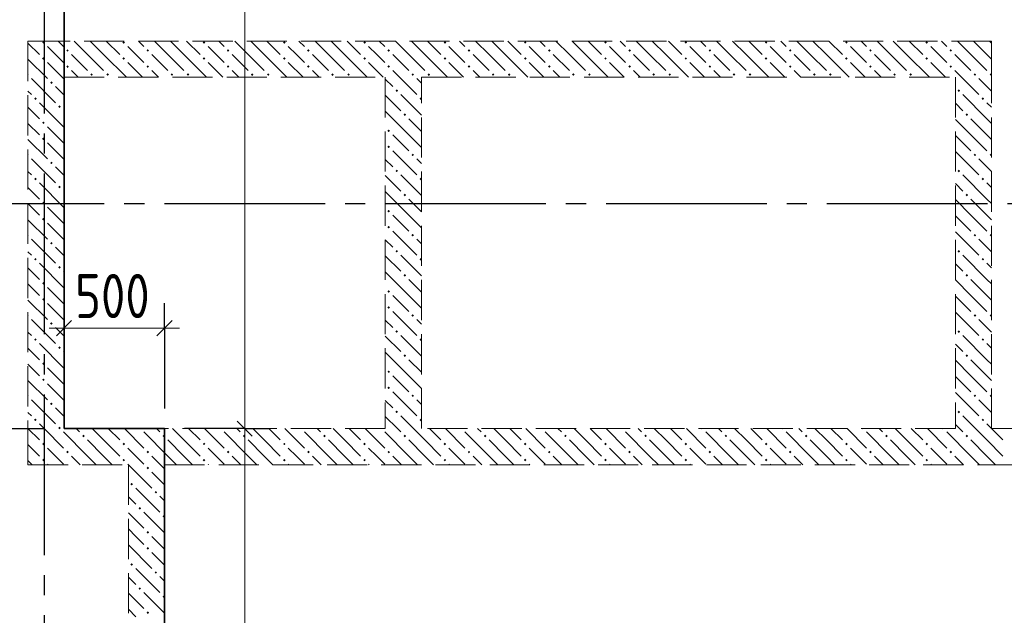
# Model space of a CAD drawing. Header units: millimetres. Extents: x 0 to 31317, y 0 to 42000.
# Tile 7 of 12: x 16203 to 21108, y 26500 to 29466. Entities that reach past the tile are written whole.
import ezdxf

# ---------------------------------------------------------------- set-up
doc = ezdxf.new("R2010")
doc.units = ezdxf.units.MM
doc.linetypes.add('______2', pattern=[270, 200, -70])
doc.linetypes.add('______5', pattern=[1100, 800, -100, 100, -100])
for name, color, linetype, lineweight in [('Standard', 7, 'Continuous', 25), ('ЖБ Перекрытие верхний уровень', 7, 'Continuous', 35), ('ЖБ Стена верхний уровень', 7, 'Continuous', 35), ('Оси', 40, '______5', 18)]:
    doc.layers.add(name, color=color, linetype=linetype, lineweight=lineweight)
doc.styles.add('GOST 2.304-81', font='txt')

msp = doc.modelspace()

# ---------------------------------------------------------------- hatches: boundary and pattern name
at = {"layer": 'ЖБ Стена верхний уровень', "linetype": 'Continuous', "lineweight": 18, "transparency": 33554687}
for points in [[(16314.5, 29353.1), (16321, 29359.6), (16327.5, 29353.1), (16321, 29346.6)], [(16714.5, 29353.1), (16721, 29359.6), (16727.5, 29353.1), (16721, 29346.6)], [(17114.5, 29353.1), (17121, 29359.6), (17127.5, 29353.1), (17121, 29346.6)], [(17514.5, 29353.1), (17521, 29359.6), (17527.5, 29353.1), (17521, 29346.6)], [(17914.5, 29353.1), (17921, 29359.6), (17927.5, 29353.1), (17921, 29346.6)], [(18314.5, 29353.1), (18321, 29359.6), (18327.5, 29353.1), (18321, 29346.6)], [(18714.5, 29353.1), (18721, 29359.6), (18727.4, 29353.1), (18721, 29346.6)], [(19114.5, 29353.1), (19121, 29359.6), (19127.4, 29353.1), (19121, 29346.6)], [(19514.5, 29353.1), (19521, 29359.6), (19527.4, 29353.1), (19521, 29346.6)], [(19914.5, 29353.1), (19921, 29359.6), (19927.4, 29353.1), (19921, 29346.6)], [(20314.5, 29353.1), (20321, 29359.6), (20327.4, 29353.1), (20321, 29346.6)], [(20714.5, 29353.1), (20721, 29359.6), (20727.4, 29353.1), (20721, 29346.6)], [(16434.5, 29313.1), (16440.9, 29319.6), (16447.4, 29313.1), (16440.9, 29306.6)], [(16834.5, 29313.1), (16840.9, 29319.6), (16847.4, 29313.1), (16840.9, 29306.6)], [(17234.5, 29313.1), (17240.9, 29319.6), (17247.4, 29313.1), (17240.9, 29306.6)], [(17634.5, 29313.1), (17640.9, 29319.6), (17647.4, 29313.1), (17640.9, 29306.6)], [(18034.5, 29313.1), (18040.9, 29319.6), (18047.4, 29313.1), (18040.9, 29306.6)], [(18434.5, 29313.1), (18440.9, 29319.6), (18447.4, 29313.1), (18440.9, 29306.6)], [(18834.5, 29313.1), (18840.9, 29319.6), (18847.4, 29313.1), (18840.9, 29306.6)], [(19234.5, 29313.1), (19240.9, 29319.6), (19247.4, 29313.1), (19240.9, 29306.6)], [(19634.5, 29313.1), (19640.9, 29319.6), (19647.4, 29313.1), (19640.9, 29306.6)], [(20034.5, 29313.1), (20040.9, 29319.6), (20047.4, 29313.1), (20040.9, 29306.6)], [(20434.5, 29313.1), (20440.9, 29319.6), (20447.4, 29313.1), (20440.9, 29306.6)], [(20834.5, 29313.1), (20840.9, 29319.6), (20847.4, 29313.1), (20840.9, 29306.6)], [(16314.5, 29273.1), (16321, 29279.6), (16327.5, 29273.1), (16321, 29266.6)], [(16434.5, 29233.1), (16440.9, 29239.6), (16447.4, 29233.1), (16440.9, 29226.6)], [(16714.5, 29273.1), (16721, 29279.6), (16727.5, 29273.1), (16721, 29266.6)], [(16834.5, 29233.1), (16840.9, 29239.6), (16847.4, 29233.1), (16840.9, 29226.6)], [(17114.5, 29273.1), (17121, 29279.6), (17127.5, 29273.1), (17121, 29266.6)], [(17234.5, 29233.1), (17240.9, 29239.6), (17247.4, 29233.1), (17240.9, 29226.6)], [(17514.5, 29273.1), (17521, 29279.6), (17527.5, 29273.1), (17521, 29266.6)], [(17634.5, 29233.1), (17640.9, 29239.6), (17647.4, 29233.1), (17640.9, 29226.6)], [(17914.5, 29273.1), (17921, 29279.6), (17927.5, 29273.1), (17921, 29266.6)], [(18034.5, 29233.1), (18040.9, 29239.6), (18047.4, 29233.1), (18040.9, 29226.6)], [(18314.5, 29273.1), (18321, 29279.6), (18327.5, 29273.1), (18321, 29266.6)], [(18434.5, 29233.1), (18440.9, 29239.6), (18447.4, 29233.1), (18440.9, 29226.6)], [(18714.5, 29273.1), (18721, 29279.6), (18727.4, 29273.1), (18721, 29266.6)], [(18834.5, 29233.1), (18840.9, 29239.6), (18847.4, 29233.1), (18840.9, 29226.6)], [(19114.5, 29273.1), (19121, 29279.6), (19127.4, 29273.1), (19121, 29266.6)], [(19234.5, 29233.1), (19240.9, 29239.6), (19247.4, 29233.1), (19240.9, 29226.6)], [(19514.5, 29273.1), (19521, 29279.6), (19527.4, 29273.1), (19521, 29266.6)], [(19634.5, 29233.1), (19640.9, 29239.6), (19647.4, 29233.1), (19640.9, 29226.6)], [(19914.5, 29273.1), (19921, 29279.6), (19927.4, 29273.1), (19921, 29266.6)], [(20034.5, 29233.1), (20040.9, 29239.6), (20047.4, 29233.1), (20040.9, 29226.6)], [(20314.5, 29273.1), (20321, 29279.6), (20327.4, 29273.1), (20321, 29266.6)], [(20434.5, 29233.1), (20440.9, 29239.6), (20447.4, 29233.1), (20440.9, 29226.6)], [(20714.5, 29273.1), (20721, 29279.6), (20727.4, 29273.1), (20721, 29266.6)], [(20834.5, 29233.1), (20840.9, 29239.6), (20847.4, 29233.1), (20840.9, 29226.6)], [(16244, 29196.6), (16247.4, 29193.1), (16244, 29189.7)], [(16554.4, 29193.1), (16560.9, 29199.6), (16567.4, 29193.1), (16560.9, 29186.6)], [(16634.5, 29193.1), (16640.9, 29199.6), (16647.4, 29193.1), (16640.9, 29186.6)], [(16954.4, 29193.1), (16960.9, 29199.6), (16967.4, 29193.1), (16960.9, 29186.6)], [(17034.5, 29193.1), (17040.9, 29199.6), (17047.4, 29193.1), (17040.9, 29186.6)], [(17354.4, 29193.1), (17360.9, 29199.6), (17367.4, 29193.1), (17360.9, 29186.6)], [(17434.5, 29193.1), (17440.9, 29199.6), (17447.4, 29193.1), (17440.9, 29186.6)], [(17754.4, 29193.1), (17760.9, 29199.6), (17767.4, 29193.1), (17760.9, 29186.6)], [(17834.5, 29193.1), (17840.9, 29199.6), (17847.4, 29193.1), (17840.9, 29186.6)], [(18154.4, 29193.1), (18160.9, 29199.6), (18167.4, 29193.1), (18160.9, 29186.6)], [(18234.5, 29193.1), (18240.9, 29199.6), (18247.4, 29193.1), (18240.9, 29186.6)], [(18554.4, 29193.1), (18560.9, 29199.6), (18567.4, 29193.1), (18560.9, 29186.6)], [(18634.5, 29193.1), (18640.9, 29199.6), (18647.4, 29193.1), (18640.9, 29186.6)], [(18954.4, 29193.1), (18960.9, 29199.6), (18967.4, 29193.1), (18960.9, 29186.6)], [(19034.5, 29193.1), (19040.9, 29199.6), (19047.4, 29193.1), (19040.9, 29186.6)], [(19354.4, 29193.1), (19360.9, 29199.6), (19367.4, 29193.1), (19360.9, 29186.6)], [(19434.5, 29193.1), (19440.9, 29199.6), (19447.4, 29193.1), (19440.9, 29186.6)], [(19754.4, 29193.1), (19760.9, 29199.6), (19767.4, 29193.1), (19760.9, 29186.6)], [(19834.5, 29193.1), (19840.9, 29199.6), (19847.4, 29193.1), (19840.9, 29186.6)], [(20154.4, 29193.1), (20160.9, 29199.6), (20167.4, 29193.1), (20160.9, 29186.6)], [(20234.5, 29193.1), (20240.9, 29199.6), (20247.4, 29193.1), (20240.9, 29186.6)], [(20554.4, 29193.1), (20560.9, 29199.6), (20567.4, 29193.1), (20560.9, 29186.6)], [(20634.5, 29193.1), (20640.9, 29199.6), (20647.4, 29193.1), (20640.9, 29186.6)], [(20954.4, 29193.1), (20960.9, 29199.6), (20967.4, 29193.1), (20960.9, 29186.6)], [(21034.5, 29193.1), (21040.9, 29199.6), (21044, 29196.6), (21044, 29189.7), (21040.9, 29186.6)], [(16354.4, 29153.1), (16360.9, 29159.6), (16367.4, 29153.1), (16360.9, 29146.6)], [(18074.5, 29113.1), (18081, 29119.6), (18087.5, 29113.1), (18081, 29106.6)], [(20874.5, 29113.1), (20881, 29119.6), (20887.5, 29113.1), (20881, 29106.6)], [(16274.5, 29073.1), (16281, 29079.6), (16287.5, 29073.1), (16281, 29066.6)], [(16394.5, 29033.1), (16401, 29039.6), (16407.5, 29033.1), (16401, 29026.6)], [(18194.5, 29073.1), (18201, 29079.6), (18204, 29076.6), (18204, 29069.7), (18201, 29066.6)], [(20994.5, 29073.1), (21001, 29079.6), (21007.5, 29073.1), (21001, 29066.6)], [(18114.5, 28993.1), (18121, 28999.6), (18127.5, 28993.1), (18121, 28986.6)], [(20914.5, 28993.1), (20921, 28999.6), (20927.4, 28993.1), (20921, 28986.6)], [(16314.5, 28953.1), (16321, 28959.6), (16327.5, 28953.1), (16321, 28946.6)], [(18034.5, 28913.1), (18040.9, 28919.6), (18047.4, 28913.1), (18040.9, 28906.6)], [(16314.5, 28873.1), (16321, 28879.6), (16327.5, 28873.1), (16321, 28866.6)], [(16244, 28796.6), (16247.4, 28793.1), (16244, 28789.7)], [(18034.5, 28833.1), (18040.9, 28839.6), (18047.4, 28833.1), (18040.9, 28826.6)], [(18154.4, 28793.1), (18160.9, 28799.6), (18167.4, 28793.1), (18160.9, 28786.6)], [(20954.4, 28793.1), (20960.9, 28799.6), (20967.4, 28793.1), (20960.9, 28786.6)], [(21034.5, 28793.1), (21040.9, 28799.6), (21044, 28796.6), (21044, 28789.7), (21040.9, 28786.6)], [(16354.4, 28753.1), (16360.9, 28759.6), (16367.4, 28753.1), (16360.9, 28746.6)], [(18074.5, 28713.1), (18081, 28719.6), (18087.5, 28713.1), (18081, 28706.6)], [(20874.5, 28713.1), (20881, 28719.6), (20887.5, 28713.1), (20881, 28706.6)], [(16274.5, 28673.1), (16281, 28679.6), (16287.5, 28673.1), (16281, 28666.6)], [(18194.5, 28673.1), (18201, 28679.6), (18204, 28676.6), (18204, 28669.7), (18201, 28666.6)], [(20994.5, 28673.1), (21001, 28679.6), (21007.5, 28673.1), (21001, 28666.6)], [(16394.5, 28633.1), (16401, 28639.6), (16407.5, 28633.1), (16401, 28626.6)], [(18114.5, 28593.1), (18121, 28599.6), (18127.5, 28593.1), (18121, 28586.6)], [(20914.5, 28593.1), (20921, 28599.6), (20927.4, 28593.1), (20921, 28586.6)], [(16314.5, 28553.1), (16321, 28559.6), (16327.5, 28553.1), (16321, 28546.6)], [(18034.5, 28513.1), (18040.9, 28519.6), (18047.4, 28513.1), (18040.9, 28506.6)], [(16314.5, 28473.1), (16321, 28479.6), (16327.5, 28473.1), (16321, 28466.6)], [(18034.5, 28433.1), (18040.9, 28439.6), (18047.4, 28433.1), (18040.9, 28426.6)], [(18154.4, 28393.1), (18160.9, 28399.6), (18167.4, 28393.1), (18160.9, 28386.6)], [(20954.4, 28393.1), (20960.9, 28399.6), (20967.4, 28393.1), (20960.9, 28386.6)], [(21034.5, 28393.1), (21040.9, 28399.6), (21044, 28396.6), (21044, 28389.7), (21040.9, 28386.6)], [(16244, 28396.6), (16247.4, 28393.1), (16244, 28389.7)], [(16354.4, 28353.1), (16360.9, 28359.6), (16367.4, 28353.1), (16360.9, 28346.6)], [(18074.5, 28313.1), (18081, 28319.6), (18087.5, 28313.1), (18081, 28306.6)], [(20874.5, 28313.1), (20881, 28319.6), (20887.5, 28313.1), (20881, 28306.6)], [(16274.5, 28273.1), (16281, 28279.6), (16287.5, 28273.1), (16281, 28266.6)], [(18194.5, 28273.1), (18201, 28279.6), (18204, 28276.6), (18204, 28269.7), (18201, 28266.6)], [(20994.5, 28273.1), (21001, 28279.6), (21007.5, 28273.1), (21001, 28266.6)], [(16394.5, 28233.1), (16401, 28239.6), (16407.5, 28233.1), (16401, 28226.6)], [(16314.5, 28153.1), (16321, 28159.6), (16327.5, 28153.1), (16321, 28146.6)], [(18114.5, 28193.1), (18121, 28199.6), (18127.5, 28193.1), (18121, 28186.6)], [(20914.5, 28193.1), (20921, 28199.6), (20927.4, 28193.1), (20921, 28186.6)], [(18034.5, 28113.1), (18040.9, 28119.6), (18047.4, 28113.1), (18040.9, 28106.6)], [(16314.5, 28073.1), (16321, 28079.6), (16327.5, 28073.1), (16321, 28066.6)], [(18034.5, 28033.1), (18040.9, 28039.6), (18047.4, 28033.1), (18040.9, 28026.6)], [(16244, 27996.6), (16247.4, 27993.1), (16244, 27989.7)], [(16354.4, 27953.1), (16360.9, 27959.6), (16367.4, 27953.1), (16360.9, 27946.6)], [(18154.4, 27993.1), (18160.9, 27999.6), (18167.4, 27993.1), (18160.9, 27986.6)], [(20954.4, 27993.1), (20960.9, 27999.6), (20967.4, 27993.1), (20960.9, 27986.6)], [(21034.5, 27993.1), (21040.9, 27999.6), (21044, 27996.6), (21044, 27989.7), (21040.9, 27986.6)], [(18074.5, 27913.1), (18081, 27919.6), (18087.5, 27913.1), (18081, 27906.6)], [(20874.5, 27913.1), (20881, 27919.6), (20887.5, 27913.1), (20881, 27906.6)], [(16274.5, 27873.1), (16281, 27879.6), (16287.5, 27873.1), (16281, 27866.6)], [(18194.5, 27873.1), (18201, 27879.6), (18204, 27876.6), (18204, 27869.7), (18201, 27866.6)], [(20994.5, 27873.1), (21001, 27879.6), (21007.5, 27873.1), (21001, 27866.6)], [(16394.5, 27833.1), (16401, 27839.6), (16407.5, 27833.1), (16401, 27826.6)], [(18114.5, 27793.1), (18121, 27799.6), (18127.5, 27793.1), (18121, 27786.6)], [(20914.5, 27793.1), (20921, 27799.6), (20927.4, 27793.1), (20921, 27786.6)], [(16314.5, 27753.1), (16321, 27759.6), (16327.5, 27753.1), (16321, 27746.6)], [(18034.5, 27713.1), (18040.9, 27719.6), (18047.4, 27713.1), (18040.9, 27706.6)], [(16314.5, 27673.1), (16321, 27679.6), (16327.5, 27673.1), (16321, 27666.6)], [(18034.5, 27633.1), (18040.9, 27639.6), (18047.4, 27633.1), (18040.9, 27626.6)], [(16244, 27596.6), (16247.4, 27593.1), (16244, 27589.7)], [(18154.4, 27593.1), (18160.9, 27599.6), (18167.4, 27593.1), (18160.9, 27586.6)], [(20954.4, 27593.1), (20960.9, 27599.6), (20967.4, 27593.1), (20960.9, 27586.6)], [(21034.5, 27593.1), (21040.9, 27599.6), (21044, 27596.6), (21044, 27589.7), (21040.9, 27586.6)], [(16354.4, 27553.1), (16360.9, 27559.6), (16367.4, 27553.1), (16360.9, 27546.6)], [(18074.5, 27513.1), (18081, 27519.6), (18087.5, 27513.1), (18081, 27506.6)], [(20874.5, 27513.1), (20881, 27519.6), (20887.5, 27513.1), (20881, 27506.6)], [(16274.5, 27473.1), (16281, 27479.6), (16287.5, 27473.1), (16281, 27466.6)], [(18194.5, 27473.1), (18201, 27479.6), (18204, 27476.6), (18204, 27469.7), (18201, 27466.6)], [(20994.5, 27473.1), (21001, 27479.6), (21007.5, 27473.1), (21001, 27466.6)], [(16394.5, 27433.1), (16401, 27439.6), (16407.5, 27433.1), (16404.3, 27430), (16397.6, 27430)], [(16404.3, 27430), (16401, 27426.6), (16397.6, 27430)], [(16804.3, 27430), (16801, 27426.6), (16797.6, 27430)], [(17204.3, 27430), (17201, 27426.6), (17197.6, 27430)], [(17604.3, 27430), (17601, 27426.6), (17597.6, 27430)], [(18004.3, 27430), (18001, 27426.6), (17997.6, 27430)], [(18404.3, 27430), (18401, 27426.6), (18397.6, 27430)], [(18804.3, 27430), (18801, 27426.6), (18797.6, 27430)], [(19204.3, 27430), (19201, 27426.6), (19197.6, 27430)], [(19604.3, 27430), (19601, 27426.6), (19597.6, 27430)], [(20004.3, 27430), (20001, 27426.6), (19997.6, 27430)], [(20404.3, 27430), (20401, 27426.6), (20397.6, 27430)], [(20804.3, 27430), (20801, 27426.6), (20797.6, 27430)], [(16514.5, 27393.1), (16521, 27399.6), (16527.5, 27393.1), (16521, 27386.6)], [(16914.5, 27393.1), (16921, 27399.6), (16927.5, 27393.1), (16921, 27386.6)], [(17314.5, 27393.1), (17321, 27399.6), (17327.5, 27393.1), (17321, 27386.6)], [(17714.5, 27393.1), (17721, 27399.6), (17727.5, 27393.1), (17721, 27386.6)], [(18114.5, 27393.1), (18121, 27399.6), (18127.5, 27393.1), (18121, 27386.6)], [(18514.5, 27393.1), (18521, 27399.6), (18527.5, 27393.1), (18521, 27386.6)], [(18914.5, 27393.1), (18921, 27399.6), (18927.4, 27393.1), (18921, 27386.6)], [(19314.5, 27393.1), (19321, 27399.6), (19327.4, 27393.1), (19321, 27386.6)], [(19714.5, 27393.1), (19721, 27399.6), (19727.4, 27393.1), (19721, 27386.6)], [(20114.5, 27393.1), (20121, 27399.6), (20127.4, 27393.1), (20121, 27386.6)], [(20514.5, 27393.1), (20521, 27399.6), (20527.4, 27393.1), (20521, 27386.6)], [(20914.5, 27393.1), (20921, 27399.6), (20927.4, 27393.1), (20921, 27386.6)], [(16314.5, 27353.1), (16321, 27359.6), (16327.5, 27353.1), (16321, 27346.6)], [(16434.5, 27313.1), (16440.9, 27319.6), (16447.4, 27313.1), (16440.9, 27306.6)], [(16714.5, 27353.1), (16721, 27359.6), (16727.5, 27353.1), (16721, 27346.6)], [(16834.5, 27313.1), (16840.9, 27319.6), (16847.4, 27313.1), (16840.9, 27306.6)], [(17114.5, 27353.1), (17121, 27359.6), (17127.5, 27353.1), (17121, 27346.6)], [(17234.5, 27313.1), (17240.9, 27319.6), (17247.4, 27313.1), (17240.9, 27306.6)], [(17514.5, 27353.1), (17521, 27359.6), (17527.5, 27353.1), (17521, 27346.6)], [(17634.5, 27313.1), (17640.9, 27319.6), (17647.4, 27313.1), (17640.9, 27306.6)], [(17914.5, 27353.1), (17921, 27359.6), (17927.5, 27353.1), (17921, 27346.6)], [(18034.5, 27313.1), (18040.9, 27319.6), (18047.4, 27313.1), (18040.9, 27306.6)], [(18314.5, 27353.1), (18321, 27359.6), (18327.5, 27353.1), (18321, 27346.6)], [(18434.5, 27313.1), (18440.9, 27319.6), (18447.4, 27313.1), (18440.9, 27306.6)], [(18714.5, 27353.1), (18721, 27359.6), (18727.4, 27353.1), (18721, 27346.6)], [(18834.5, 27313.1), (18840.9, 27319.6), (18847.4, 27313.1), (18840.9, 27306.6)], [(19114.5, 27353.1), (19121, 27359.6), (19127.4, 27353.1), (19121, 27346.6)], [(19234.5, 27313.1), (19240.9, 27319.6), (19247.4, 27313.1), (19240.9, 27306.6)], [(19514.5, 27353.1), (19521, 27359.6), (19527.4, 27353.1), (19521, 27346.6)], [(19634.5, 27313.1), (19640.9, 27319.6), (19647.4, 27313.1), (19640.9, 27306.6)], [(19914.5, 27353.1), (19921, 27359.6), (19927.4, 27353.1), (19921, 27346.6)], [(20034.5, 27313.1), (20040.9, 27319.6), (20047.4, 27313.1), (20040.9, 27306.6)], [(20314.5, 27353.1), (20321, 27359.6), (20327.4, 27353.1), (20321, 27346.6)], [(20434.5, 27313.1), (20440.9, 27319.6), (20447.4, 27313.1), (20440.9, 27306.6)], [(20714.5, 27353.1), (20721, 27359.6), (20727.4, 27353.1), (20721, 27346.6)], [(20834.5, 27313.1), (20840.9, 27319.6), (20847.4, 27313.1), (20840.9, 27306.6)], [(16314.5, 27273.1), (16321, 27279.6), (16327.5, 27273.1), (16321, 27266.6)], [(16714.5, 27273.1), (16721, 27279.6), (16727.5, 27273.1), (16721, 27266.6)], [(17114.5, 27273.1), (17121, 27279.6), (17127.5, 27273.1), (17121, 27266.6)], [(17514.5, 27273.1), (17521, 27279.6), (17527.5, 27273.1), (17521, 27266.6)], [(17914.5, 27273.1), (17921, 27279.6), (17927.5, 27273.1), (17921, 27266.6)], [(18314.5, 27273.1), (18321, 27279.6), (18327.5, 27273.1), (18321, 27266.6)], [(18714.5, 27273.1), (18721, 27279.6), (18727.4, 27273.1), (18721, 27266.6)], [(19114.5, 27273.1), (19121, 27279.6), (19127.4, 27273.1), (19121, 27266.6)], [(19514.5, 27273.1), (19521, 27279.6), (19527.4, 27273.1), (19521, 27266.6)], [(19914.5, 27273.1), (19921, 27279.6), (19927.4, 27273.1), (19921, 27266.6)], [(20314.5, 27273.1), (20321, 27279.6), (20327.4, 27273.1), (20321, 27266.6)], [(20714.5, 27273.1), (20721, 27279.6), (20727.4, 27273.1), (20721, 27266.6)], [(16834.5, 27233.1), (16840.9, 27239.6), (16847.4, 27233.1), (16840.9, 27226.6)], [(16754.4, 27153.1), (16760.9, 27159.6), (16767.4, 27153.1), (16760.9, 27146.6)], [(16874.5, 27113.1), (16881, 27119.6), (16887.5, 27113.1), (16881, 27106.6)], [(16794.5, 27033.1), (16801, 27039.6), (16807.5, 27033.1), (16801, 27026.6)], [(16914.5, 26993.1), (16921, 26999.6), (16924, 26996.6), (16924, 26989.7), (16921, 26986.6)], [(16834.5, 26913.1), (16840.9, 26919.6), (16847.4, 26913.1), (16840.9, 26906.6)], [(16834.5, 26833.1), (16840.9, 26839.6), (16847.4, 26833.1), (16840.9, 26826.6)], [(16754.4, 26753.1), (16760.9, 26759.6), (16767.4, 26753.1), (16760.9, 26746.6)], [(16874.5, 26713.1), (16881, 26719.6), (16887.5, 26713.1), (16881, 26706.6)], [(16794.5, 26633.1), (16801, 26639.6), (16807.5, 26633.1), (16801, 26626.6)], [(16914.5, 26593.1), (16921, 26599.6), (16924, 26596.6), (16924, 26589.7), (16921, 26586.6)], [(16834.5, 26513.1), (16840.9, 26519.6), (16847.4, 26513.1), (16840.9, 26506.6)]]:
    msp.add_hatch(color=7, dxfattribs=at).paths.add_polyline_path(points, flags=16)

# ---------------------------------------------------------------- linework, layer by layer
at = {"layer": 'Standard', "color": 251, "linetype": 'Continuous', "lineweight": -3, "true_color": 0x656565, "transparency": 33554687}
for p, q in [((16424, 27930), (16424, 28055)), ((16924, 27930), (16924, 28055)), ((16424, 27930), (16424, 27805)), ((16424, 27930), (16424, 27530)), ((16924, 27930), (16924, 27805)), ((16924, 27930), (16924, 27530)), ((15824, 27430), (16324, 27430)), ((17324, 27430), (17199, 27430)), ((17324, 27430), (17449, 27430))]:
    msp.add_line(p, q, dxfattribs=at)
at = {"layer": 'Standard', "color": 7, "linetype": 'Continuous', "lineweight": 25, "transparency": 33554687}
for p, q in [((16386.5, 27892.5), (16461.5, 27967.5)), ((16886.5, 27892.5), (16961.5, 27967.5)), ((17286.5, 27467.5), (17361.5, 27392.5))]:
    msp.add_line(p, q, dxfattribs=at)
at = {"layer": 'Standard', "color": 7, "linetype": 'Continuous', "lineweight": 13, "transparency": 33554687}
for p, q in [((16424, 27930), (16349, 27930)), ((16424, 27930), (16924, 27930)), ((16924, 27930), (16999, 27930)), ((17324, 27430), (17324, 24720))]:
    msp.add_line(p, q, dxfattribs=at)
msp.add_lwpolyline([(17324, 32380), (17324, 29568.3), (17324, 29568.3), (17324, 27430)], dxfattribs=at)
at = {"layer": 'Standard', "color": 251, "linetype": 'Continuous', "lineweight": -3, "true_color": 0x656565, "transparency": 33554687}
msp.add_lwpolyline([(17324, 27430), (17307, 27430), (17307, 27430), (17024, 27430)], dxfattribs=at)
at = {"layer": 'ЖБ Перекрытие верхний уровень', "color": 7, "linetype": 'Continuous', "lineweight": 35, "transparency": 33554687}
for p, q in [((16424, 27430), (16424, 32380)), ((16924, 27430), (16424, 27430)), ((16924, 24720), (16924, 27430))]:
    msp.add_line(p, q, dxfattribs=at)
at = {"layer": 'ЖБ Стена верхний уровень', "color": 251, "linetype": '______2', "lineweight": 13, "true_color": 0x656565, "transparency": 33554687}
for p, q in [((16424, 29360), (16244, 29360)), ((16244, 29360), (16244, 27430)), ((21044, 29360), (16424, 29360)), ((21044, 29180), (21044, 29360)), ((16424, 29180), (18024, 29180)), ((16424, 27430), (16424, 29180)), ((18024, 29180), (18024, 27430)), ((18204, 29180), (20864, 29180)), ((18204, 27430), (18204, 29180)), ((20864, 29180), (20864, 27430)), ((21044, 27430), (21044, 29180)), ((16244, 27430), (16244, 27250)), ((18024, 27430), (16424, 27430)), ((20864, 27430), (18204, 27430)), ((22024, 27430), (21044, 27430)), ((16244, 27250), (16744, 27250)), ((16744, 27250), (16744, 24720)), ((16924, 27250), (22024, 27250)), ((16924, 24720), (16924, 27250))]:
    msp.add_line(p, q, dxfattribs=at)
at = {"layer": 'ЖБ Стена верхний уровень', "color": 9, "linetype": 'Continuous', "lineweight": 18, "true_color": 0xc7c7c7, "transparency": 33554687}
for p, q in [((16244, 29350.1), (16301, 29293.1)), ((16381, 29293.1), (16340.9, 29333.1)), ((16394.1, 29360), (16421, 29333.1)), ((16540.9, 29293.1), (16474.1, 29360)), ((16554.1, 29360), (16621, 29293.1)), ((16634.1, 29360), (16701, 29293.1)), ((16781, 29293.1), (16740.9, 29333.1)), ((16794.1, 29360), (16821, 29333.1)), ((16940.9, 29293.1), (16874.1, 29360)), ((16954.1, 29360), (17021, 29293.1)), ((17034.1, 29360), (17101, 29293.1)), ((17181, 29293.1), (17140.9, 29333.1)), ((17194.1, 29360), (17221, 29333.1)), ((17340.9, 29293.1), (17274.1, 29360)), ((17354.1, 29360), (17421, 29293.1)), ((17434.1, 29360), (17501, 29293.1)), ((17581, 29293.1), (17540.9, 29333.1)), ((17594.1, 29360), (17621, 29333.1)), ((17740.9, 29293.1), (17674.1, 29360)), ((17754.1, 29360), (17821, 29293.1)), ((17834.1, 29360), (17901, 29293.1)), ((17981, 29293.1), (17940.9, 29333.1)), ((17994.1, 29360), (18021, 29333.1)), ((18140.9, 29293.1), (18074.1, 29360)), ((18154.1, 29360), (18221, 29293.1)), ((18234.1, 29360), (18301, 29293.1)), ((18381, 29293.1), (18340.9, 29333.1)), ((18394.1, 29360), (18421, 29333.1)), ((18540.9, 29293.1), (18474.1, 29360)), ((18554.1, 29360), (18621, 29293.1)), ((18634.1, 29360), (18701, 29293.1)), ((18781, 29293.1), (18740.9, 29333.1)), ((18794.1, 29360), (18821, 29333.1)), ((18940.9, 29293.1), (18874.1, 29360)), ((18954.1, 29360), (19021, 29293.1)), ((19034.1, 29360), (19101, 29293.1)), ((19181, 29293.1), (19140.9, 29333.1)), ((19194.1, 29360), (19221, 29333.1)), ((19340.9, 29293.1), (19274.1, 29360)), ((19354.1, 29360), (19421, 29293.1)), ((19434.1, 29360), (19501, 29293.1)), ((19581, 29293.1), (19540.9, 29333.1)), ((19594.1, 29360), (19621, 29333.1)), ((19740.9, 29293.1), (19674.1, 29360)), ((19754.1, 29360), (19821, 29293.1)), ((19834.1, 29360), (19901, 29293.1)), ((19981, 29293.1), (19940.9, 29333.1)), ((19994.1, 29360), (20021, 29333.1)), ((20140.9, 29293.1), (20074.1, 29360)), ((20154.1, 29360), (20221, 29293.1)), ((20234.1, 29360), (20301, 29293.1)), ((20381, 29293.1), (20340.9, 29333.1)), ((20394.1, 29360), (20421, 29333.1)), ((20540.9, 29293.1), (20474.1, 29360)), ((20554.1, 29360), (20621, 29293.1)), ((20634.1, 29360), (20701, 29293.1)), ((20781, 29293.1), (20740.9, 29333.1)), ((20794.1, 29360), (20821, 29333.1)), ((20940.9, 29293.1), (20874.1, 29360)), ((20954.1, 29360), (21021, 29293.1)), ((21034.1, 29360), (21044, 29350.1)), ((16421, 29253.1), (16381, 29293.1)), ((16460.9, 29293.1), (16540.9, 29213.1)), ((16540.9, 29293.1), (16621, 29213.1)), ((16621, 29293.1), (16734.1, 29180)), ((16821, 29253.1), (16781, 29293.1)), ((16860.9, 29293.1), (16940.9, 29213.1)), ((16940.9, 29293.1), (17021, 29213.1)), ((17021, 29293.1), (17134.1, 29180)), ((17221, 29253.1), (17181, 29293.1)), ((17260.9, 29293.1), (17340.9, 29213.1)), ((17340.9, 29293.1), (17421, 29213.1)), ((17421, 29293.1), (17534.1, 29180)), ((17621, 29253.1), (17581, 29293.1)), ((17660.9, 29293.1), (17740.9, 29213.1)), ((17740.9, 29293.1), (17821, 29213.1)), ((17821, 29293.1), (17934.1, 29180)), ((18021, 29253.1), (17981, 29293.1)), ((18060.9, 29293.1), (18140.9, 29213.1)), ((18140.9, 29293.1), (18221, 29213.1)), ((18221, 29293.1), (18334.1, 29180)), ((18421, 29253.1), (18381, 29293.1)), ((18460.9, 29293.1), (18540.9, 29213.1)), ((18540.9, 29293.1), (18621, 29213.1)), ((18621, 29293.1), (18734.1, 29180)), ((18821, 29253.1), (18781, 29293.1)), ((18860.9, 29293.1), (18940.9, 29213.1)), ((18940.9, 29293.1), (19021, 29213.1)), ((19021, 29293.1), (19134.1, 29180)), ((19221, 29253.1), (19181, 29293.1)), ((19260.9, 29293.1), (19340.9, 29213.1)), ((19340.9, 29293.1), (19421, 29213.1)), ((19421, 29293.1), (19534.1, 29180)), ((19621, 29253.1), (19581, 29293.1)), ((19660.9, 29293.1), (19740.9, 29213.1)), ((19740.9, 29293.1), (19821, 29213.1)), ((19821, 29293.1), (19934.1, 29180)), ((20021, 29253.1), (19981, 29293.1)), ((20060.9, 29293.1), (20140.9, 29213.1)), ((20140.9, 29293.1), (20221, 29213.1)), ((20221, 29293.1), (20334.1, 29180)), ((20421, 29253.1), (20381, 29293.1)), ((20460.9, 29293.1), (20540.9, 29213.1)), ((20540.9, 29293.1), (20621, 29213.1)), ((20621, 29293.1), (20734.1, 29180)), ((20821, 29253.1), (20781, 29293.1)), ((20860.9, 29293.1), (20940.9, 29213.1)), ((20940.9, 29293.1), (21021, 29213.1)), ((21021, 29293.1), (21044, 29270.1)), ((16244, 29270.1), (16340.9, 29173.1)), ((16340.9, 29253.1), (16424, 29170.1)), ((16740.9, 29253.1), (16814.1, 29180)), ((17140.9, 29253.1), (17214.1, 29180)), ((17540.9, 29253.1), (17614.1, 29180)), ((17940.9, 29253.1), (18014.1, 29180)), ((18340.9, 29253.1), (18414.1, 29180)), ((18740.9, 29253.1), (18814.1, 29180)), ((19140.9, 29253.1), (19214.1, 29180)), ((19540.9, 29253.1), (19614.1, 29180)), ((19940.9, 29253.1), (20014.1, 29180)), ((20340.9, 29253.1), (20414.1, 29180)), ((20740.9, 29253.1), (20814.1, 29180)), ((16460.9, 29213.1), (16494.1, 29180)), ((16860.9, 29213.1), (16894.1, 29180)), ((17260.9, 29213.1), (17294.1, 29180)), ((17660.9, 29213.1), (17694.1, 29180)), ((18060.9, 29213.1), (18094.1, 29180)), ((18460.9, 29213.1), (18494.1, 29180)), ((18860.9, 29213.1), (18894.1, 29180)), ((19260.9, 29213.1), (19294.1, 29180)), ((19660.9, 29213.1), (19694.1, 29180)), ((20060.9, 29213.1), (20094.1, 29180)), ((20460.9, 29213.1), (20494.1, 29180)), ((20860.9, 29213.1), (20894.1, 29180)), ((16260.9, 29173.1), (16381, 29053.1)), ((18024, 29170.1), (18060.9, 29133.1)), ((18094.1, 29180), (18181, 29093.1)), ((18204, 29150.1), (18181, 29173.1)), ((20894.1, 29180), (20981, 29093.1)), ((21021, 29133.1), (20981, 29173.1)), ((16260.9, 29093.1), (16244, 29110.1)), ((16381, 29133.1), (16424, 29090.1)), ((18024, 29090.1), (18101, 29013.1)), ((18204, 28990.1), (18101, 29093.1)), ((21021, 28973.1), (20901, 29093.1)), ((21044, 29110.1), (21021, 29133.1)), ((16301, 29053.1), (16421, 28933.1)), ((20864, 29050.1), (20901, 29013.1)), ((21021, 29053.1), (21044, 29030.1)), ((16244, 29030.1), (16301, 28973.1)), ((16424, 29010.1), (16421, 29013.1)), ((18140.9, 28893.1), (18024, 29010.1)), ((16244, 28950.1), (16301, 28893.1)), ((18140.9, 28973.1), (18204, 28910.1)), ((20940.9, 28893.1), (20864, 28970.1)), ((20940.9, 28973.1), (21021, 28893.1)), ((21021, 28973.1), (21044, 28950.1)), ((16381, 28893.1), (16340.9, 28933.1)), ((16421, 28853.1), (16381, 28893.1)), ((18060.9, 28893.1), (18140.9, 28813.1)), ((18140.9, 28893.1), (18204, 28830.1)), ((20864, 28890.1), (20940.9, 28813.1)), ((20940.9, 28893.1), (21021, 28813.1)), ((21021, 28893.1), (21044, 28870.1)), ((16244, 28870.1), (16340.9, 28773.1)), ((16340.9, 28853.1), (16424, 28770.1)), ((18060.9, 28813.1), (18181, 28693.1)), ((20864, 28810.1), (20981, 28693.1)), ((16260.9, 28773.1), (16381, 28653.1)), ((18024, 28770.1), (18060.9, 28733.1)), ((18204, 28750.1), (18181, 28773.1)), ((21021, 28733.1), (20981, 28773.1)), ((16260.9, 28693.1), (16244, 28710.1)), ((16381, 28733.1), (16424, 28690.1)), ((18204, 28590.1), (18101, 28693.1)), ((21021, 28573.1), (20901, 28693.1)), ((21044, 28710.1), (21021, 28733.1)), ((16301, 28653.1), (16421, 28533.1)), ((18024, 28690.1), (18101, 28613.1)), ((20864, 28650.1), (20901, 28613.1)), ((21021, 28653.1), (21044, 28630.1)), ((16244, 28630.1), (16301, 28573.1)), ((16424, 28610.1), (16421, 28613.1)), ((18140.9, 28493.1), (18024, 28610.1)), ((16244, 28550.1), (16301, 28493.1)), ((18140.9, 28573.1), (18204, 28510.1)), ((20940.9, 28493.1), (20864, 28570.1)), ((20940.9, 28573.1), (21021, 28493.1)), ((21021, 28573.1), (21044, 28550.1)), ((16381, 28493.1), (16340.9, 28533.1)), ((16244, 28470.1), (16340.9, 28373.1)), ((16340.9, 28453.1), (16424, 28370.1)), ((16421, 28453.1), (16381, 28493.1)), ((18060.9, 28493.1), (18140.9, 28413.1)), ((18140.9, 28493.1), (18204, 28430.1)), ((20864, 28490.1), (20940.9, 28413.1)), ((20940.9, 28493.1), (21021, 28413.1)), ((21021, 28493.1), (21044, 28470.1)), ((18060.9, 28413.1), (18181, 28293.1)), ((20864, 28410.1), (20981, 28293.1)), ((16260.9, 28373.1), (16381, 28253.1)), ((18024, 28370.1), (18060.9, 28333.1)), ((18204, 28350.1), (18181, 28373.1)), ((21021, 28333.1), (20981, 28373.1)), ((16260.9, 28293.1), (16244, 28310.1)), ((16381, 28333.1), (16424, 28290.1)), ((21044, 28310.1), (21021, 28333.1)), ((16301, 28253.1), (16421, 28133.1)), ((18024, 28290.1), (18101, 28213.1)), ((18204, 28190.1), (18101, 28293.1)), ((21021, 28173.1), (20901, 28293.1)), ((21021, 28253.1), (21044, 28230.1)), ((16244, 28230.1), (16301, 28173.1)), ((16424, 28210.1), (16421, 28213.1)), ((18140.9, 28093.1), (18024, 28210.1)), ((20864, 28250.1), (20901, 28213.1)), ((18140.9, 28173.1), (18204, 28110.1)), ((20940.9, 28093.1), (20864, 28170.1)), ((20940.9, 28173.1), (21021, 28093.1)), ((21021, 28173.1), (21044, 28150.1)), ((16244, 28150.1), (16301, 28093.1)), ((16381, 28093.1), (16340.9, 28133.1)), ((16244, 28070.1), (16340.9, 27973.1)), ((16421, 28053.1), (16381, 28093.1)), ((18060.9, 28093.1), (18140.9, 28013.1)), ((18140.9, 28093.1), (18204, 28030.1)), ((20864, 28090.1), (20940.9, 28013.1)), ((20940.9, 28093.1), (21021, 28013.1)), ((21021, 28093.1), (21044, 28070.1)), ((16340.9, 28053.1), (16424, 27970.1)), ((18060.9, 28013.1), (18181, 27893.1)), ((20864, 28010.1), (20981, 27893.1)), ((16260.9, 27973.1), (16381, 27853.1)), ((18024, 27970.1), (18060.9, 27933.1)), ((18204, 27950.1), (18181, 27973.1)), ((21021, 27933.1), (20981, 27973.1)), ((16260.9, 27893.1), (16244, 27910.1)), ((16381, 27933.1), (16424, 27890.1)), ((21044, 27910.1), (21021, 27933.1)), ((18024, 27890.1), (18101, 27813.1)), ((18204, 27790.1), (18101, 27893.1)), ((21021, 27773.1), (20901, 27893.1)), ((16244, 27830.1), (16301, 27773.1)), ((16301, 27853.1), (16421, 27733.1)), ((16424, 27810.1), (16421, 27813.1)), ((18140.9, 27693.1), (18024, 27810.1)), ((20864, 27850.1), (20901, 27813.1)), ((21021, 27853.1), (21044, 27830.1)), ((18140.9, 27773.1), (18204, 27710.1)), ((20940.9, 27693.1), (20864, 27770.1)), ((20940.9, 27773.1), (21021, 27693.1)), ((21021, 27773.1), (21044, 27750.1)), ((16244, 27750.1), (16301, 27693.1)), ((16381, 27693.1), (16340.9, 27733.1)), ((16244, 27670.1), (16340.9, 27573.1)), ((16421, 27653.1), (16381, 27693.1)), ((18060.9, 27693.1), (18140.9, 27613.1)), ((18140.9, 27693.1), (18204, 27630.1)), ((20864, 27690.1), (20940.9, 27613.1)), ((20940.9, 27693.1), (21021, 27613.1)), ((21021, 27693.1), (21044, 27670.1)), ((16340.9, 27653.1), (16424, 27570.1)), ((16260.9, 27573.1), (16381, 27453.1)), ((18024, 27570.1), (18060.9, 27533.1)), ((18060.9, 27613.1), (18181, 27493.1)), ((18204, 27550.1), (18181, 27573.1)), ((20864, 27610.1), (20981, 27493.1)), ((21021, 27533.1), (20981, 27573.1)), ((16381, 27533.1), (16424, 27490.1)), ((21044, 27510.1), (21021, 27533.1)), ((16260.9, 27493.1), (16244, 27510.1)), ((18024, 27490.1), (18084.1, 27430)), ((18164.1, 27430), (18101, 27493.1)), ((20964.1, 27430), (20901, 27493.1)), ((16244, 27430.1), (16244.1, 27430)), ((16244.1, 27430), (16301, 27373.1)), ((16301, 27453.1), (16324.1, 27430)), ((16324.1, 27430), (16421, 27333.1)), ((16484.1, 27430), (16501, 27413.1)), ((16621, 27373.1), (16564.1, 27430)), ((16644.1, 27430), (16701, 27373.1)), ((16724.1, 27430), (16821, 27333.1)), ((16884.1, 27430), (16901, 27413.1)), ((17021, 27373.1), (16964.1, 27430)), ((17044.1, 27430), (17101, 27373.1)), ((17124.1, 27430), (17221, 27333.1)), ((17284.1, 27430), (17301, 27413.1)), ((17421, 27373.1), (17364.1, 27430)), ((17444.1, 27430), (17501, 27373.1)), ((17524.1, 27430), (17621, 27333.1)), ((17684.1, 27430), (17701, 27413.1)), ((17821, 27373.1), (17764.1, 27430)), ((17844.1, 27430), (17901, 27373.1)), ((17924.1, 27430), (18021, 27333.1)), ((18084.1, 27430), (18101, 27413.1)), ((18221, 27373.1), (18164.1, 27430)), ((18244.1, 27430), (18301, 27373.1)), ((18324.1, 27430), (18421, 27333.1)), ((18484.1, 27430), (18501, 27413.1)), ((18621, 27373.1), (18564.1, 27430)), ((18644.1, 27430), (18701, 27373.1)), ((18724.1, 27430), (18821, 27333.1)), ((18884.1, 27430), (18901, 27413.1)), ((19021, 27373.1), (18964.1, 27430)), ((19044.1, 27430), (19101, 27373.1)), ((19124.1, 27430), (19221, 27333.1)), ((19284.1, 27430), (19301, 27413.1)), ((19421, 27373.1), (19364.1, 27430)), ((19444.1, 27430), (19501, 27373.1)), ((19524.1, 27430), (19621, 27333.1)), ((19684.1, 27430), (19701, 27413.1)), ((19821, 27373.1), (19764.1, 27430)), ((19844.1, 27430), (19901, 27373.1)), ((19924.1, 27430), (20021, 27333.1)), ((20084.1, 27430), (20101, 27413.1)), ((20221, 27373.1), (20164.1, 27430)), ((20244.1, 27430), (20301, 27373.1)), ((20324.1, 27430), (20421, 27333.1)), ((20484.1, 27430), (20501, 27413.1)), ((20621, 27373.1), (20564.1, 27430)), ((20644.1, 27430), (20701, 27373.1)), ((20724.1, 27430), (20821, 27333.1)), ((20864, 27450.1), (20884.1, 27430)), ((20884.1, 27430), (20901, 27413.1)), ((21021, 27373.1), (20964.1, 27430)), ((21021, 27453.1), (21044, 27430.1)), ((21044.1, 27430), (21101, 27373.1)), ((16540.9, 27293.1), (16421, 27413.1)), ((16540.9, 27373.1), (16621, 27293.1)), ((16621, 27373.1), (16701, 27293.1)), ((16940.9, 27293.1), (16821, 27413.1)), ((16940.9, 27373.1), (17021, 27293.1)), ((17021, 27373.1), (17101, 27293.1)), ((17340.9, 27293.1), (17221, 27413.1)), ((17340.9, 27373.1), (17421, 27293.1)), ((17421, 27373.1), (17501, 27293.1)), ((17740.9, 27293.1), (17621, 27413.1)), ((17740.9, 27373.1), (17821, 27293.1)), ((17821, 27373.1), (17901, 27293.1)), ((18140.9, 27293.1), (18021, 27413.1)), ((18140.9, 27373.1), (18221, 27293.1)), ((18221, 27373.1), (18301, 27293.1)), ((18540.9, 27293.1), (18421, 27413.1)), ((18540.9, 27373.1), (18621, 27293.1)), ((18621, 27373.1), (18701, 27293.1)), ((18940.9, 27293.1), (18821, 27413.1)), ((18940.9, 27373.1), (19021, 27293.1)), ((19021, 27373.1), (19101, 27293.1)), ((19340.9, 27293.1), (19221, 27413.1)), ((19340.9, 27373.1), (19421, 27293.1)), ((19421, 27373.1), (19501, 27293.1)), ((19740.9, 27293.1), (19621, 27413.1)), ((19740.9, 27373.1), (19821, 27293.1)), ((19821, 27373.1), (19901, 27293.1)), ((20140.9, 27293.1), (20021, 27413.1)), ((20140.9, 27373.1), (20221, 27293.1)), ((20221, 27373.1), (20301, 27293.1)), ((20540.9, 27293.1), (20421, 27413.1)), ((20540.9, 27373.1), (20621, 27293.1)), ((20621, 27373.1), (20701, 27293.1)), ((20940.9, 27293.1), (20821, 27413.1)), ((20940.9, 27373.1), (21021, 27293.1)), ((21021, 27373.1), (21101, 27293.1)), ((16244, 27350.1), (16301, 27293.1)), ((16381, 27293.1), (16340.9, 27333.1)), ((16781, 27293.1), (16740.9, 27333.1)), ((17181, 27293.1), (17140.9, 27333.1)), ((17581, 27293.1), (17540.9, 27333.1)), ((17981, 27293.1), (17940.9, 27333.1)), ((18381, 27293.1), (18340.9, 27333.1)), ((18781, 27293.1), (18740.9, 27333.1)), ((19181, 27293.1), (19140.9, 27333.1)), ((19581, 27293.1), (19540.9, 27333.1)), ((19981, 27293.1), (19940.9, 27333.1)), ((20381, 27293.1), (20340.9, 27333.1)), ((20781, 27293.1), (20740.9, 27333.1)), ((16421, 27253.1), (16381, 27293.1)), ((16460.9, 27293.1), (16504.1, 27250)), ((16540.9, 27293.1), (16584.1, 27250)), ((16621, 27293.1), (16664.1, 27250)), ((16821, 27253.1), (16781, 27293.1)), ((16860.9, 27293.1), (16904.1, 27250)), ((16940.9, 27293.1), (16984.1, 27250)), ((17021, 27293.1), (17064.1, 27250)), ((17221, 27253.1), (17181, 27293.1)), ((17260.9, 27293.1), (17304.1, 27250)), ((17340.9, 27293.1), (17384.1, 27250)), ((17421, 27293.1), (17464.1, 27250)), ((17621, 27253.1), (17581, 27293.1)), ((17660.9, 27293.1), (17704.1, 27250)), ((17740.9, 27293.1), (17784.1, 27250)), ((17821, 27293.1), (17864.1, 27250)), ((18021, 27253.1), (17981, 27293.1)), ((18060.9, 27293.1), (18104.1, 27250)), ((18140.9, 27293.1), (18184.1, 27250)), ((18221, 27293.1), (18264.1, 27250)), ((18421, 27253.1), (18381, 27293.1)), ((18460.9, 27293.1), (18504.1, 27250)), ((18540.9, 27293.1), (18584.1, 27250)), ((18621, 27293.1), (18664.1, 27250)), ((18821, 27253.1), (18781, 27293.1)), ((18860.9, 27293.1), (18904.1, 27250)), ((18940.9, 27293.1), (18984.1, 27250)), ((19021, 27293.1), (19064.1, 27250)), ((19221, 27253.1), (19181, 27293.1)), ((19260.9, 27293.1), (19304.1, 27250)), ((19340.9, 27293.1), (19384.1, 27250)), ((19421, 27293.1), (19464.1, 27250)), ((19621, 27253.1), (19581, 27293.1)), ((19660.9, 27293.1), (19704.1, 27250)), ((19740.9, 27293.1), (19784.1, 27250)), ((19821, 27293.1), (19864.1, 27250)), ((20021, 27253.1), (19981, 27293.1)), ((20060.9, 27293.1), (20104.1, 27250)), ((20140.9, 27293.1), (20184.1, 27250)), ((20221, 27293.1), (20264.1, 27250)), ((20421, 27253.1), (20381, 27293.1)), ((20460.9, 27293.1), (20504.1, 27250)), ((20540.9, 27293.1), (20584.1, 27250)), ((20621, 27293.1), (20664.1, 27250)), ((20821, 27253.1), (20781, 27293.1)), ((20860.9, 27293.1), (20904.1, 27250)), ((20940.9, 27293.1), (20984.1, 27250)), ((21021, 27293.1), (21064.1, 27250)), ((16244, 27270.1), (16264.1, 27250)), ((16340.9, 27253.1), (16344.1, 27250)), ((16740.9, 27253.1), (16744.1, 27250)), ((16744.1, 27250), (16860.9, 27133.1)), ((16904.1, 27250), (16924, 27230.1)), ((17140.9, 27253.1), (17144.1, 27250)), ((17540.9, 27253.1), (17544.1, 27250)), ((17940.9, 27253.1), (17944.1, 27250)), ((18340.9, 27253.1), (18344.1, 27250)), ((18740.9, 27253.1), (18744.1, 27250)), ((19140.9, 27253.1), (19144.1, 27250)), ((19540.9, 27253.1), (19544.1, 27250)), ((19940.9, 27253.1), (19944.1, 27250)), ((20340.9, 27253.1), (20344.1, 27250)), ((20740.9, 27253.1), (20744.1, 27250)), ((16860.9, 27213.1), (16924, 27150.1)), ((16781, 27133.1), (16901, 27013.1)), ((16744, 27090.1), (16781, 27053.1)), ((16924, 27070.1), (16901, 27093.1)), ((16744, 27010.1), (16821, 26933.1)), ((16924, 26910.1), (16821, 27013.1)), ((16781, 26893.1), (16744, 26930.1)), ((16821, 26853.1), (16781, 26893.1)), ((16860.9, 26893.1), (16924, 26830.1)), ((16744, 26850.1), (16860.9, 26733.1)), ((16860.9, 26813.1), (16924, 26750.1)), ((16781, 26733.1), (16901, 26613.1)), ((16744, 26690.1), (16781, 26653.1)), ((16924, 26670.1), (16901, 26693.1)), ((16744, 26610.1), (16821, 26533.1)), ((16924, 26510.1), (16821, 26613.1)), ((16781, 26493.1), (16744, 26530.1))]:
    msp.add_line(p, q, dxfattribs=at)
at = {"layer": 'Оси', "color": 8, "linetype": '______5', "lineweight": -3, "transparency": 33554687}
for p, q in [((16324, 39700), (16324, 15930)), ((26524, 28550), (4600, 28550))]:
    msp.add_line(p, q, dxfattribs=at)

# ---------------------------------------------------------------- texts
at = {"layer": 'Standard', "color": 7, "linetype": 'Continuous', "lineweight": 25, "transparency": 33554687, "insert": (16478.5, 27980), "char_height": 220, "width": 516.39, "attachment_point": 7, "style": 'GOST 2.304-81'}
msp.add_mtext('500', dxfattribs=at)

doc.saveas('drawing.dxf')
